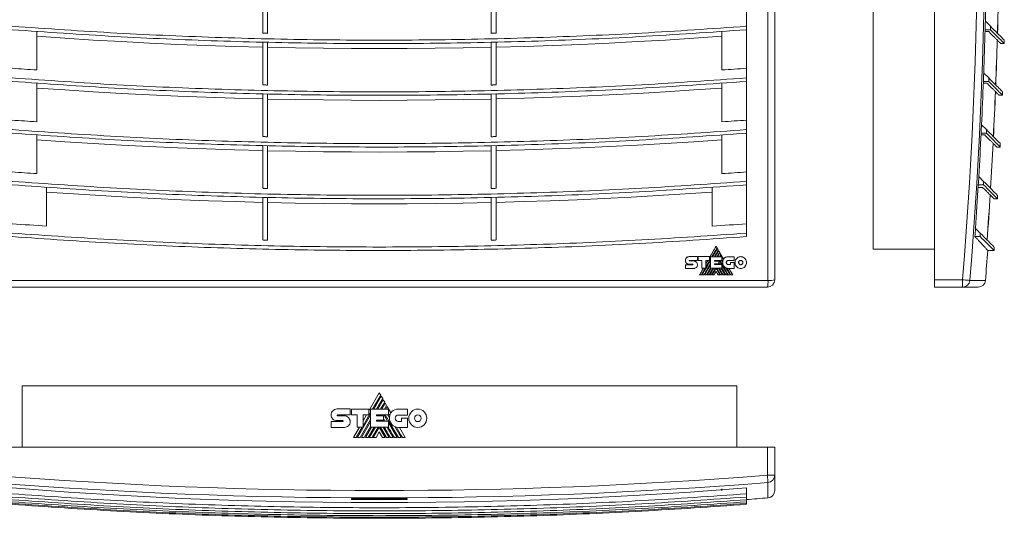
# Model space of a CAD drawing. Header units: millimetres. Extents: x -129 to 475, y -91 to 326.
# Tile 3 of 4: x 73 to 474, y -91 to 113. Entities that reach past the tile are written whole.
import ezdxf

# ---------------------------------------------------------------- set-up
doc = ezdxf.new("R2010")
doc.units = ezdxf.units.MM
doc.linetypes.add('PHANTOM', pattern=[12.7, 6.35, -1.27, 1.27, -1.27, 1.27, -1.27])
doc.layers.add('___VS___', color=7, linetype='Continuous', lineweight=15)

msp = doc.modelspace()

# ---------------------------------------------------------------- linework, layer by layer
at = {"color": 7, "linetype": 'Continuous', "lineweight": 15}
for p, q in [((377.88, 6.29), (377.88, 322.76)), ((380.65, 322.53), (380.65, 6.53)), ((445.69, 322.53), (445.69, 6.53)), ((420.69, 19.03), (420.69, 310.03)), ((369.15, 111.91), (369.15, 129.52)), ((172.15, 107.01), (172.15, 124.54)), ((174.15, 124.5), (174.15, 106.96)), ((265.15, 124.5), (265.15, 106.96)), ((267.15, 107.01), (267.15, 124.54)), ((369.15, 111.91), (369.15, 109.86)), ((369.15, 109.86), (369.15, 108.45)), ((369.15, 90.79), (369.15, 108.45)), ((468.45, 108.45), (466.31, 108.45)), ((466.4, 111.91), (468.45, 109.86)), ((468.45, 109.86), (468.45, 108.45)), ((80.15, 92.03), (80.15, 107.71)), ((359.15, 107.71), (359.15, 92.03)), ((466.28, 107.71), (467.77, 107.71)), ((172.15, 85.94), (172.15, 103.47)), ((174.15, 103.42), (174.15, 85.9)), ((265.15, 103.42), (265.15, 85.9)), ((267.15, 85.94), (267.15, 103.46)), ((472.68, 102.78), (474.11, 102.78)), ((474.11, 102.78), (474.11, 104.2)), ((369.15, 90.79), (369.15, 88.78)), ((369.15, 88.78), (369.15, 87.37)), ((465.73, 90.79), (467.74, 88.78)), ((467.74, 88.78), (467.74, 87.37)), ((80.15, 70.91), (80.15, 86.63)), ((359.15, 86.63), (359.15, 70.91)), ((369.15, 69.68), (369.15, 87.37)), ((465.57, 86.63), (467.06, 86.63)), ((467.74, 87.37), (465.6, 87.37)), ((172.15, 64.88), (172.15, 82.39)), ((174.15, 82.34), (174.15, 64.83)), ((265.15, 82.35), (265.15, 64.83)), ((267.15, 64.88), (267.15, 82.39)), ((471.97, 81.71), (473.4, 81.71)), ((473.4, 81.71), (473.4, 83.12)), ((369.15, 69.68), (369.15, 67.71)), ((464.84, 69.68), (466.81, 67.71)), ((80.15, 49.78), (80.15, 65.56)), ((359.15, 65.56), (359.15, 49.78)), ((369.15, 67.71), (369.15, 66.29)), ((369.15, 48.57), (369.15, 66.29)), ((464.64, 65.56), (466.13, 65.56)), ((466.81, 66.29), (464.67, 66.29)), ((466.81, 67.71), (466.81, 66.29)), ((172.15, 43.81), (172.15, 61.31)), ((174.15, 61.27), (174.15, 43.77)), ((265.15, 61.27), (265.15, 43.77)), ((267.15, 43.81), (267.15, 61.31)), ((471.04, 60.63), (472.47, 60.63)), ((472.47, 60.63), (472.47, 62.05)), ((369.15, 48.57), (369.15, 46.63)), ((463.72, 48.57), (465.66, 46.63)), ((84.15, 28.4), (84.15, 44.2)), ((355.15, 44.2), (355.15, 28.4)), ((369.15, 46.63), (369.15, 45.21)), ((369.15, 27.46), (369.15, 45.21)), ((463.46, 44.2), (465.26, 44.2)), ((465.66, 45.21), (463.52, 45.21)), ((465.66, 46.63), (465.66, 45.21)), ((172.15, 22.75), (172.15, 40.23)), ((174.15, 40.19), (174.15, 22.7)), ((265.15, 40.19), (265.15, 22.7)), ((267.15, 22.75), (267.15, 40.23)), ((471.32, 39.55), (471.32, 40.97)), ((469.91, 39.55), (471.32, 39.55)), ((369.15, 27.46), (369.15, 25.55)), ((369.15, 25.55), (369.15, 24.14)), ((464.29, 24.14), (462.15, 24.14)), ((462.38, 27.46), (464.29, 25.55)), ((464.29, 25.55), (464.29, 24.14)), ((357.1, 15.95), (358.16, 17.78)), ((358.32, 17.5), (357.42, 15.95)), ((359.79, 14.96), (358.84, 16.61)), ((420.69, 19.03), (445.69, 19.03)), ((467.33, 18.48), (469.95, 18.48)), ((469.95, 18.48), (469.95, 19.89)), ((344.23, 14.43), (344.23, 14.43)), ((344.23, 12.69), (344.23, 11.18)), ((347.24, 12.69), (344.23, 12.69)), ((349.15, 15.97), (345.73, 15.97)), ((345.73, 12.95), (347.24, 12.95)), ((345.93, 14.44), (349.15, 14.44)), ((347.67, 14.21), (345.93, 14.21)), ((349.15, 14.44), (349.15, 15.97)), ((354.04, 15.96), (349.49, 15.96)), ((349.49, 15.96), (349.49, 14.44)), ((349.49, 14.44), (350.97, 14.44)), ((350.97, 14.44), (350.97, 11.24)), ((352.52, 14.46), (354.04, 14.46)), ((352.52, 11.24), (352.52, 14.46)), ((354.04, 14.46), (354.04, 15.96)), ((354.5, 15.95), (354.5, 11.24)), ((359.14, 15.95), (354.5, 15.95)), ((356.04, 14.18), (356.04, 14.43)), ((356.04, 14.43), (359.14, 14.43)), ((357.89, 14.18), (356.04, 14.18)), ((356.04, 13.03), (357.89, 13.03)), ((356.04, 12.8), (356.04, 13.03)), ((359.12, 12.8), (356.04, 12.8)), ((356.08, 14.18), (356.22, 14.43)), ((356.54, 14.43), (356.4, 14.18)), ((357.89, 13.03), (357.89, 14.18)), ((358.22, 12.8), (357.89, 13.38)), ((359.12, 11.24), (359.12, 12.8)), ((359.14, 14.43), (359.14, 15.95)), ((359.49, 14.21), (359.14, 14.79)), ((359.79, 14.96), (359.49, 14.21)), ((364.12, 15.94), (361.74, 15.94)), ((361.74, 14.41), (364.12, 14.41)), ((362.56, 12.7), (361.74, 12.7)), ((362.56, 13.6), (362.56, 12.7)), ((364.07, 13.6), (362.56, 13.6)), ((364.07, 11.17), (364.07, 13.6)), ((364.12, 14.41), (364.12, 15.94)), ((344.23, 11.18), (347.67, 11.18)), ((350.02, 8.52), (350.75, 8.52)), ((350.97, 11.24), (352.52, 11.24)), ((351.07, 8.52), (351.78, 8.52)), ((352.11, 8.52), (352.81, 8.52)), ((352.81, 8.52), (354.5, 11.45)), ((354.7, 11.24), (353.13, 8.52)), ((353.13, 8.52), (353.84, 8.52)), ((354.17, 8.52), (354.88, 8.52)), ((354.5, 11.24), (359.12, 11.24)), ((355.2, 8.52), (355.9, 8.52)), ((357.6, 8.52), (358.31, 8.52)), ((359.67, 8.52), (358.08, 11.24)), ((358.64, 8.52), (359.34, 8.52)), ((360.69, 8.52), (359.11, 11.24)), ((359.67, 8.52), (360.37, 8.52)), ((360.69, 8.52), (361.4, 8.52)), ((362.78, 8.52), (361.21, 11.24)), ((361.73, 8.52), (362.43, 8.52)), ((361.75, 11.17), (364.07, 11.17)), ((363.51, 8.52), (361.98, 11.17)), ((362.78, 8.52), (363.51, 8.52)), ((61.41, 6.29), (377.88, 6.29)), ((445.69, 6.53), (457.15, 6.53)), ((445.69, 3.53), (445.69, 6.53)), ((457.15, 3.53), (457.15, 6.53)), ((377.65, 3.53), (61.65, 3.53)), ((457.15, 3.53), (445.69, 3.53)), ((463.43, 3.53), (457.15, 3.53)), ((74.15, -36.62), (74.15, -61.62)), ((74.15, -36.62), (365.15, -36.62)), ((219.61, -39.52), (215.35, -46.89)), ((220.18, -40.49), (219.61, -39.52)), ((365.15, -36.62), (365.15, -61.62)), ((216.91, -46.15), (220.18, -40.49)), ((220.43, -40.93), (217.42, -46.15)), ((218.53, -46.15), (220.99, -41.89)), ((221.24, -42.32), (219.03, -46.15)), ((220.15, -46.15), (221.8, -43.29)), ((220.99, -41.89), (220.43, -40.93)), ((222.05, -43.72), (220.64, -46.15)), ((221.8, -43.29), (221.24, -42.32)), ((222.61, -44.71), (222.05, -43.72)), ((202.34, -46.12), (207.7, -46.12)), ((207.7, -46.12), (207.7, -48.52)), ((208.23, -48.52), (208.23, -46.13)), ((208.23, -46.13), (215.35, -46.13)), ((212.98, -52.97), (216.07, -47.61)), ((215.35, -46.13), (215.35, -48.5)), ((216.07, -53.52), (216.07, -46.15)), ((216.07, -46.15), (223.34, -46.15)), ((221.78, -46.15), (222.61, -44.71)), ((222.86, -45.13), (222.26, -46.15)), ((224.35, -47.71), (222.86, -45.13)), ((223.34, -46.15), (223.34, -48.54)), ((227.39, -46.17), (231.12, -46.17)), ((231.12, -46.17), (231.12, -48.57)), ((200, -51.26), (204.71, -51.26)), ((204.71, -50.86), (202.35, -50.86)), ((202.66, -48.52), (207.7, -48.52)), ((202.67, -48.89), (205.39, -48.89)), ((210.55, -48.52), (208.23, -48.52)), ((210.55, -53.52), (210.55, -48.52)), ((210.71, -57.78), (216.07, -48.49)), ((211.82, -57.78), (216.07, -50.41)), ((212.33, -57.78), (216.07, -51.29)), ((215.35, -48.5), (212.98, -48.5)), ((212.98, -53.52), (212.98, -48.5)), ((214.42, -48.5), (212.98, -51)), ((218.48, -48.54), (223.34, -48.54)), ((218.48, -48.54), (218.48, -48.93)), ((218.48, -48.93), (221.37, -48.93)), ((218.48, -50.73), (221.37, -50.73)), ((218.48, -50.73), (218.48, -51.09)), ((218.48, -51.09), (223.3, -51.09)), ((218.92, -51.09), (219.13, -50.73)), ((219.04, -48.93), (219.27, -48.54)), ((219.41, -51.09), (219.62, -50.73)), ((220.17, -48.93), (220.4, -48.54)), ((220.66, -48.93), (220.89, -48.54)), ((221.17, -50.73), (221.38, -51.09)), ((221.37, -48.93), (221.37, -50.73)), ((221.77, -48.96), (222.02, -48.54)), ((221.77, -48.96), (223.01, -51.09)), ((223.14, -48.54), (223.77, -49.63)), ((223.3, -53.52), (223.3, -51.09)), ((223.3, -51.59), (226.87, -57.78)), ((231.12, -48.57), (227.39, -48.57)), ((227.39, -51.25), (228.68, -51.25)), ((228.68, -51.25), (228.68, -49.83)), ((228.68, -49.83), (231.04, -49.83)), ((231.04, -49.83), (231.04, -53.63)), ((205.39, -53.62), (200, -53.62)), ((211.52, -53.52), (209.06, -57.78)), ((210.2, -57.78), (212.66, -53.52)), ((210.55, -53.52), (212.98, -53.52)), ((213.43, -57.78), (216.07, -53.21)), ((213.93, -57.78), (216.39, -53.52)), ((215.04, -57.78), (217.51, -53.52)), ((215.55, -57.78), (218.01, -53.52)), ((216.07, -53.52), (223.3, -53.52)), ((216.66, -57.78), (219.13, -53.52)), ((217.17, -57.78), (219.6, -53.55)), ((219.6, -55.48), (218.27, -57.78)), ((222.04, -57.78), (219.6, -53.55)), ((219.6, -55.48), (220.93, -57.78)), ((222.54, -57.78), (220.07, -53.52)), ((221.18, -53.52), (223.65, -57.78)), ((222.79, -53.52), (225.25, -57.78)), ((225.89, -53.3), (228.48, -57.78)), ((231.04, -53.63), (227.41, -53.63)), ((230.17, -57.78), (227.77, -53.63)), ((377.65, -61.62), (61.65, -61.62)), ((377.65, -73.08), (377.65, -61.62)), ((377.65, -61.62), (380.65, -61.62)), ((380.65, -61.62), (380.65, -73.08)), ((377.65, -73.08), (380.65, -73.08)), ((380.65, -73.08), (380.65, -79.36)), ((359.15, -78.61), (359.15, -79.41)), ((369.15, -78.29), (369.15, -80.69)), ((208.34, -82.97), (208.34, -82.61)), ((230.15, -82.75), (230.15, -83.04)), ((230.95, -82.61), (230.95, -82.97)), ((369.15, -80.69), (369.15, -82)), ((369.15, -82), (369.15, -83.07)), ((369.15, -83.07), (369.15, -83.93)), ((369.15, -83.93), (369.15, -84.56)), ((369.15, -84.56), (369.15, -84.97))]:
    msp.add_line(p, q, dxfattribs=at)
at = {"color": 8, "linetype": 'Continuous', "lineweight": 15}
for p, q in [((460.13, 6.29), (466.42, 6.29)), ((377.88, -82.35), (377.88, -76.06)), ((209.15, -82.56), (209.15, -82.75)), ((230.15, -82.75), (230.15, -82.56))]:
    msp.add_line(p, q, dxfattribs=at)
at = {"color": 7, "linetype": 'Continuous', "lineweight": 15, "flags": 128}
for points in [[(80.15, 105.76), (91.62, 104.96), (103.1, 104.24), (114.59, 103.58), (126.09, 102.99), (137.6, 102.47), (149.11, 102.02), (160.63, 101.64), (172.15, 101.32)], [(172.15, 107.01), (172.4, 107), (172.65, 107), (172.9, 106.99), (173.15, 106.99), (173.4, 106.98), (173.65, 106.98), (173.9, 106.97), (174.15, 106.96)], [(265.15, 106.96), (265.4, 106.97), (265.65, 106.98), (265.9, 106.98), (266.15, 106.99), (266.4, 106.99), (266.65, 107), (266.9, 107), (267.15, 107.01)], [(267.15, 101.32), (278.67, 101.64), (290.18, 102.02), (301.69, 102.47), (313.2, 102.99), (324.7, 103.58), (336.19, 104.24), (347.67, 104.96), (359.15, 105.76)], [(174.15, 101.27), (185.52, 101.04), (196.89, 100.87), (208.27, 100.77), (219.65, 100.74), (231.02, 100.77), (242.4, 100.87), (253.77, 101.04), (265.15, 101.27)], [(80.15, 92.03), (78.9, 92.12), (77.65, 92.2), (76.4, 92.29), (75.14, 92.37), (73.9, 92.46), (72.65, 92.55), (71.4, 92.64), (70.15, 92.73)], [(369.15, 92.73), (367.9, 92.64), (366.65, 92.55), (365.4, 92.46), (364.15, 92.37), (362.9, 92.29), (361.65, 92.2), (360.4, 92.12), (359.15, 92.03)], [(80.15, 84.68), (91.62, 83.89), (103.1, 83.16), (114.59, 82.5), (126.09, 81.92), (137.6, 81.39), (149.11, 80.94), (160.63, 80.56), (172.15, 80.24)], [(172.15, 85.94), (172.4, 85.94), (172.65, 85.93), (172.9, 85.93), (173.15, 85.92), (173.4, 85.92), (173.65, 85.91), (173.9, 85.91), (174.15, 85.9)], [(265.15, 85.9), (265.4, 85.91), (265.65, 85.91), (265.9, 85.92), (266.15, 85.92), (266.4, 85.93), (266.65, 85.93), (266.9, 85.94), (267.15, 85.94)], [(267.15, 80.24), (278.67, 80.56), (290.18, 80.94), (301.69, 81.39), (313.2, 81.92), (324.7, 82.5), (336.19, 83.16), (347.67, 83.89), (359.15, 84.68)], [(174.15, 80.19), (185.52, 79.96), (196.89, 79.8), (208.27, 79.7), (219.65, 79.66), (231.02, 79.7), (242.4, 79.8), (253.77, 79.96), (265.15, 80.19)], [(80.15, 70.91), (78.9, 70.99), (77.65, 71.08), (76.4, 71.16), (75.14, 71.25), (73.9, 71.33), (72.65, 71.42), (71.4, 71.51), (70.15, 71.6)], [(369.15, 71.6), (367.9, 71.51), (366.65, 71.42), (365.4, 71.33), (364.15, 71.25), (362.9, 71.16), (361.65, 71.08), (360.4, 70.99), (359.15, 70.91)], [(172.15, 64.88), (172.4, 64.87), (172.65, 64.87), (172.9, 64.86), (173.15, 64.86), (173.4, 64.85), (173.65, 64.85), (173.9, 64.84), (174.15, 64.83)], [(265.15, 64.83), (265.4, 64.84), (265.65, 64.85), (265.9, 64.85), (266.15, 64.86), (266.4, 64.86), (266.65, 64.87), (266.9, 64.87), (267.15, 64.88)], [(80.15, 63.6), (91.62, 62.81), (103.1, 62.08), (114.59, 61.43), (126.09, 60.84), (137.6, 60.32), (149.11, 59.87), (160.63, 59.48), (172.15, 59.17)], [(267.15, 59.17), (278.67, 59.48), (290.18, 59.87), (301.69, 60.32), (313.2, 60.84), (324.7, 61.43), (336.19, 62.08), (347.67, 62.81), (359.15, 63.6)], [(174.15, 59.12), (185.52, 58.89), (196.89, 58.72), (208.27, 58.62), (219.65, 58.59), (231.02, 58.62), (242.4, 58.72), (253.77, 58.89), (265.15, 59.12)], [(80.15, 49.78), (78.9, 49.87), (77.65, 49.95), (76.4, 50.04), (75.14, 50.12), (73.9, 50.21), (72.65, 50.29), (71.4, 50.38), (70.15, 50.47)], [(369.15, 50.47), (367.9, 50.38), (366.65, 50.29), (365.4, 50.21), (364.15, 50.12), (362.9, 50.04), (361.65, 49.95), (360.4, 49.87), (359.15, 49.78)], [(84.15, 42.24), (95.12, 41.5), (106.11, 40.83), (117.1, 40.22), (128.1, 39.67), (139.1, 39.18), (150.11, 38.75), (161.13, 38.39), (172.15, 38.09)], [(172.15, 43.81), (172.4, 43.81), (172.65, 43.8), (172.9, 43.8), (173.15, 43.79), (173.4, 43.79), (173.65, 43.78), (173.9, 43.77), (174.15, 43.77)], [(265.15, 43.77), (265.4, 43.77), (265.65, 43.78), (265.9, 43.79), (266.15, 43.79), (266.4, 43.8), (266.65, 43.8), (266.9, 43.81), (267.15, 43.81)], [(267.15, 38.09), (278.16, 38.39), (289.18, 38.75), (300.19, 39.18), (311.19, 39.67), (322.19, 40.22), (333.18, 40.83), (344.17, 41.5), (355.15, 42.24)], [(174.15, 38.04), (185.52, 37.81), (196.89, 37.64), (208.27, 37.54), (219.65, 37.51), (231.02, 37.54), (242.4, 37.64), (253.77, 37.81), (265.15, 38.04)], [(84.15, 28.4), (82.4, 28.51), (80.64, 28.63), (78.89, 28.74), (77.14, 28.86), (75.39, 28.98), (73.64, 29.1), (71.9, 29.22), (70.15, 29.34)], [(369.15, 29.34), (367.4, 29.22), (365.65, 29.1), (363.9, 28.98), (362.15, 28.86), (360.4, 28.74), (358.65, 28.63), (356.9, 28.51), (355.15, 28.4)], [(172.15, 22.75), (172.4, 22.74), (172.65, 22.74), (172.9, 22.73), (173.15, 22.72), (173.4, 22.72), (173.65, 22.71), (173.9, 22.71), (174.15, 22.7)], [(265.15, 22.7), (265.4, 22.71), (265.65, 22.71), (265.9, 22.72), (266.15, 22.72), (266.4, 22.73), (266.65, 22.74), (266.9, 22.74), (267.15, 22.75)], [(356.76, 20.19), (356.42, 19.6), (356.08, 19.01), (355.74, 18.43), (355.4, 17.84), (355.06, 17.25), (354.72, 16.66), (354.38, 16.07), (354.04, 15.48)], [(357.12, 19.57), (357.08, 19.65), (357.03, 19.72), (356.99, 19.8), (356.94, 19.88), (356.9, 19.96), (356.85, 20.04), (356.81, 20.11), (356.76, 20.19)], [(355.04, 15.95), (355.3, 16.4), (355.56, 16.86), (355.82, 17.31), (356.08, 17.76), (356.34, 18.21), (356.6, 18.66), (356.86, 19.12), (357.12, 19.57)], [(357.29, 19.29), (357.05, 18.87), (356.8, 18.45), (356.56, 18.04), (356.32, 17.62), (356.08, 17.2), (355.84, 16.79), (355.6, 16.37), (355.36, 15.95)], [(356.07, 15.95), (356.27, 16.29), (356.46, 16.63), (356.66, 16.97), (356.86, 17.31), (357.05, 17.65), (357.25, 17.99), (357.44, 18.33), (357.64, 18.67)], [(357.8, 18.4), (357.62, 18.09), (357.45, 17.79), (357.27, 17.48), (357.1, 17.17), (356.92, 16.87), (356.74, 16.56), (356.57, 16.26), (356.39, 15.95)], [(357.64, 18.67), (357.6, 18.75), (357.55, 18.83), (357.51, 18.9), (357.46, 18.98), (357.42, 19.06), (357.37, 19.13), (357.33, 19.21), (357.29, 19.29)], [(358.16, 17.78), (358.11, 17.85), (358.07, 17.93), (358.02, 18.01), (357.98, 18.09), (357.93, 18.16), (357.89, 18.24), (357.85, 18.32), (357.8, 18.4)], [(358.15, 15.95), (358.21, 16.07), (358.28, 16.18), (358.35, 16.3), (358.41, 16.41), (358.48, 16.53), (358.55, 16.64), (358.61, 16.76), (358.68, 16.87)], [(358.68, 16.87), (358.64, 16.95), (358.59, 17.03), (358.54, 17.11), (358.5, 17.19), (358.45, 17.27), (358.41, 17.35), (358.36, 17.42), (358.32, 17.5)], [(358.84, 16.61), (358.79, 16.52), (358.74, 16.44), (358.69, 16.36), (358.65, 16.28), (358.6, 16.2), (358.55, 16.12), (358.51, 16.03), (358.46, 15.95)], [(354.5, 14.46), (354.07, 13.72), (353.64, 12.98), (353.21, 12.23), (352.79, 11.49), (352.36, 10.75), (351.93, 10.01), (351.5, 9.27), (351.07, 8.52)], [(351.78, 8.52), (352.12, 9.11), (352.46, 9.7), (352.8, 10.29), (353.14, 10.88), (353.48, 11.47), (353.82, 12.05), (354.16, 12.64), (354.5, 13.23)], [(354.5, 12.67), (354.2, 12.15), (353.9, 11.63), (353.6, 11.12), (353.3, 10.6), (353, 10.08), (352.71, 9.56), (352.41, 9.04), (352.11, 8.52)], [(352.52, 11.6), (352.77, 12.03), (353.02, 12.45), (353.26, 12.88), (353.51, 13.31), (353.76, 13.74), (354.01, 14.17), (354.25, 14.59), (354.5, 15.02)], [(353.45, 14.46), (353.33, 14.26), (353.22, 14.06), (353.1, 13.86), (352.99, 13.66), (352.87, 13.46), (352.75, 13.26), (352.64, 13.06), (352.52, 12.86)], [(356.32, 12.8), (356.34, 12.83), (356.35, 12.86), (356.37, 12.89), (356.39, 12.91), (356.4, 12.94), (356.42, 12.97), (356.44, 13), (356.45, 13.03)], [(356.77, 13.03), (356.75, 13), (356.74, 12.97), (356.72, 12.94), (356.7, 12.91), (356.69, 12.89), (356.67, 12.86), (356.65, 12.83), (356.64, 12.8)], [(357.12, 14.18), (357.14, 14.21), (357.16, 14.24), (357.17, 14.27), (357.19, 14.31), (357.21, 14.34), (357.23, 14.37), (357.25, 14.4), (357.26, 14.43)], [(357.58, 14.43), (357.56, 14.4), (357.54, 14.37), (357.53, 14.34), (357.51, 14.31), (357.49, 14.27), (357.47, 14.24), (357.45, 14.21), (357.44, 14.18)], [(357.89, 12.8), (357.88, 12.83), (357.86, 12.86), (357.84, 12.89), (357.83, 12.91), (357.81, 12.94), (357.79, 12.97), (357.78, 13), (357.76, 13.03)], [(358.15, 14.16), (358.16, 14.19), (358.18, 14.23), (358.2, 14.26), (358.22, 14.29), (358.24, 14.33), (358.26, 14.36), (358.28, 14.4), (358.3, 14.43)], [(358.93, 12.8), (358.83, 12.97), (358.74, 13.14), (358.64, 13.31), (358.54, 13.48), (358.44, 13.65), (358.34, 13.82), (358.24, 13.99), (358.15, 14.16)], [(359.42, 13.73), (359.37, 13.82), (359.32, 13.91), (359.27, 13.99), (359.22, 14.08), (359.17, 14.17), (359.12, 14.25), (359.07, 14.34), (359.02, 14.43)], [(361.4, 8.52), (361.12, 9.02), (360.83, 9.51), (360.55, 10.01), (360.26, 10.5), (359.97, 11), (359.69, 11.49), (359.4, 11.98), (359.12, 12.48)], [(351.59, 11.24), (351.4, 10.9), (351.2, 10.56), (351, 10.22), (350.81, 9.88), (350.61, 9.54), (350.41, 9.2), (350.22, 8.86), (350.02, 8.52)], [(350.75, 8.52), (350.94, 8.86), (351.14, 9.2), (351.34, 9.54), (351.53, 9.88), (351.73, 10.22), (351.93, 10.56), (352.12, 10.9), (352.32, 11.24)], [(353.84, 8.52), (354.04, 8.86), (354.24, 9.2), (354.43, 9.54), (354.63, 9.88), (354.83, 10.22), (355.02, 10.56), (355.22, 10.9), (355.42, 11.24)], [(355.74, 11.24), (355.54, 10.9), (355.35, 10.56), (355.15, 10.22), (354.95, 9.88), (354.76, 9.54), (354.56, 9.2), (354.36, 8.86), (354.17, 8.52)], [(354.88, 8.52), (355.07, 8.86), (355.27, 9.2), (355.47, 9.54), (355.67, 9.88), (355.86, 10.22), (356.06, 10.56), (356.26, 10.9), (356.46, 11.24)], [(356.76, 11.22), (356.56, 10.89), (356.37, 10.55), (356.17, 10.21), (355.98, 9.87), (355.78, 9.54), (355.59, 9.2), (355.39, 8.86), (355.2, 8.52)], [(355.9, 8.52), (356.01, 8.71), (356.12, 8.89), (356.22, 9.07), (356.33, 9.26), (356.44, 9.44), (356.54, 9.62), (356.65, 9.81), (356.76, 9.99)], [(358.31, 8.52), (358.12, 8.86), (357.92, 9.2), (357.73, 9.54), (357.54, 9.87), (357.34, 10.21), (357.15, 10.55), (356.95, 10.89), (356.76, 11.22)], [(356.76, 9.99), (356.86, 9.81), (356.97, 9.62), (357.07, 9.44), (357.18, 9.26), (357.29, 9.07), (357.39, 8.89), (357.5, 8.71), (357.6, 8.52)], [(357.06, 11.24), (357.26, 10.9), (357.45, 10.56), (357.65, 10.22), (357.85, 9.88), (358.05, 9.54), (358.24, 9.2), (358.44, 8.86), (358.64, 8.52)], [(359.34, 8.52), (359.14, 8.86), (358.95, 9.2), (358.75, 9.54), (358.55, 9.88), (358.36, 10.22), (358.16, 10.56), (357.96, 10.9), (357.76, 11.24)], [(360.37, 8.52), (360.17, 8.86), (359.97, 9.2), (359.78, 9.54), (359.58, 9.88), (359.38, 10.22), (359.19, 10.56), (358.99, 10.9), (358.79, 11.24)], [(362.43, 8.52), (362.23, 8.88), (362.02, 9.24), (361.81, 9.6), (361.61, 9.95), (361.4, 10.31), (361.19, 10.67), (360.99, 11.03), (360.78, 11.39)], [(460.13, 6.29), (460.03, 6.3), (459.84, 6.31), (459.55, 6.33), (459.18, 6.36), (458.74, 6.4), (458.24, 6.44), (457.7, 6.48), (457.15, 6.53)], [(229.03, -57.78), (228.28, -56.48), (227.58, -55.27), (227.06, -54.38), (226.57, -53.53)], [(377.65, -73.08), (377.69, -73.64), (377.73, -74.17), (377.77, -74.67), (377.81, -75.11), (377.84, -75.48), (377.86, -75.77), (377.88, -75.97), (377.88, -76.06)], [(369.15, -78.29), (346.22, -79.99), (323.26, -81.42), (300.27, -82.55), (277.25, -83.41), (254.22, -83.98), (231.17, -84.26), (208.12, -84.26), (185.08, -83.98), (162.04, -83.41), (139.02, -82.55), (116.03, -81.42), (93.07, -79.99), (70.15, -78.29)], [(209.15, -82.75), (209.15, -82.81), (209.15, -82.86), (209.14, -82.91), (209.14, -82.95), (209.14, -82.98), (209.14, -83.01), (209.14, -83.03), (209.14, -83.04)], [(230.15, -83.04), (227.52, -83.05), (224.9, -83.06), (222.27, -83.06), (219.65, -83.07), (217.02, -83.06), (214.39, -83.06), (211.77, -83.05), (209.14, -83.04)], [(209.15, -82.75), (211.77, -82.77), (214.4, -82.78), (217.02, -82.78), (219.65, -82.78), (222.27, -82.78), (224.9, -82.78), (227.52, -82.77), (230.15, -82.75)]]:
    msp.add_lwpolyline(points, dxfattribs=at)
at = {"color": 7, "linetype": 'Continuous', "lineweight": 15}
for centre, radius, start, end in [((-1527.31, 164.53), 1990.74, 355.44779, 4.55221), ((-1527.31, 164.53), 1993.73, 355.44779, 4.55221), ((-1527.31, 164.53), 1994.4, 358.48821, 358.99438), ((-1527.31, 164.53), 1999.44, 358.3516, 358.87581), ((-1527.31, 164.53), 1999.48, 358.35034, 358.87453), ((-1527.31, 164.53), 1994.4, 357.88137, 358.38872), ((-1527.31, 164.53), 1994.4, 358.38872, 358.48821), ((-1527.31, 164.53), 1999.44, 357.74762, 358.27283), ((-1527.31, 164.53), 1999.48, 357.74639, 358.27158), ((-1527.31, 164.53), 1994.4, 357.78288, 357.88137), ((-1527.31, 164.53), 1994.4, 357.27431, 357.78288), ((-1527.31, 164.53), 1999.44, 357.14337, 357.66963), ((-1527.31, 164.53), 1999.48, 357.14217, 357.6684), ((-1527.31, 164.53), 1994.4, 357.17678, 357.27431), ((-1527.31, 164.53), 1994.4, 356.66696, 357.17678), ((-1527.31, 164.53), 1999.44, 356.53878, 357.06612), ((-1527.31, 164.53), 1999.48, 356.5376, 357.06492), ((-1527.31, 164.53), 1994.4, 356.57037, 356.66696), ((-1527.31, 164.53), 1994.4, 356.05926, 356.57037), ((-1527.31, 164.53), 1999.44, 355.93379, 356.46226), ((-1527.31, 164.53), 1999.48, 355.93263, 356.46108), ((-1527.31, 164.53), 1994.4, 355.96358, 356.05926), ((-1527.31, 164.53), 2000, 355.46209, 355.81246), ((377.65, 6.53), 3, 270, 0), ((369.25, 5.64), 8.66, 345.8766, 4.3026), ((378.53, 14.92), 8.66, 265.6974, 284.1234), ((457.14, 6.52), 2.99, 270.0809, 355.5617), ((463.43, 6.53), 3, 270, 355.4621), ((227.83, -49.8), 4.06, 149.0381, 166.8386), ((227.41, -49.97), 3.66, 174.6401, 270), ((219.65, 1911.38), 1993.73, 265.44779, 274.55221), ((219.65, 1911.38), 1990.74, 265.44779, 274.55221), ((377.65, -73.08), 2.99, 274.4383, 359.9191), ((377.65, -79.36), 3, 274.5379, 0), ((208.35, -82.67), 0.3, 269.5963, 359.9198), ((219.65, 1911.38), 1993.96, 269.69824, 270.30176), ((219.65, 1911.38), 1993.96, 269.69824, 270), ((219.65, 1911.38), 1993.96, 270, 270.30176), ((230.95, -82.67), 0.3, 180.083, 270.4036), ((219.65, 1911.38), 2000, 274.28686, 274.53791)]:
    msp.add_arc(centre, radius, start, end, dxfattribs=at)
at = {"color": 8, "linetype": 'Continuous', "lineweight": 15}
for centre, start, end in [((208.35, -82.31), 269.6716, 297.3812), ((230.95, -82.31), 243.6223, 270.3316)]:
    msp.add_arc(centre, 0.301, start, end, dxfattribs=at)
at = {"color": 7, "linetype": 'Continuous', "lineweight": 15}
for points, knots in [([(369.15, 109.86), (354.94, 108.87), (326.55, 106.89), (283.83, 105.1), (241.05, 104.16), (198.24, 104.16), (155.46, 105.1), (112.74, 106.89), (84.35, 108.87), (70.15, 109.86)], [0, 0, 0, 0, 0.1429, 0.285699, 0.428531, 0.57147, 0.714302, 0.857101, 1, 1, 1, 1]), ([(70.15, 108.45), (84.04, 107.48), (111.85, 105.54), (153.72, 103.75), (195.66, 102.78), (238.3, 102.72), (281.58, 103.6), (325.45, 105.41), (354.59, 107.43), (369.15, 108.45)], [0, 0, 0, 0, 0.139835, 0.279831, 0.419926, 0.560057, 0.706831, 0.853502, 1, 1, 1, 1]), ([(473.99, 104.31), (474.01, 104.29), (474.08, 104.22), (473.18, 105.13), (471.42, 106.89), (469.44, 108.87), (468.45, 109.86)], [0, 0, 0, 0, 0.14294, 0.428604, 0.714201, 1, 1, 1, 1]), ([(468.45, 108.45), (469.42, 107.47), (471.36, 105.53), (473.12, 103.77), (474.05, 102.84), (474.01, 102.88), (474, 102.89)], [0, 0, 0, 0, 0.27967, 0.559662, 0.839852, 1, 1, 1, 1]), ([(467.77, 107.71), (467.97, 107.5), (468.6, 106.88), (469.51, 105.97), (470.45, 105.02), (471.23, 104.25), (471.85, 103.63), (472.3, 103.18), (472.58, 102.9), (472.71, 102.77), (472.68, 102.8), (472.68, 102.8)], [0, 0, 0, 0, 0.06441, 0.193232, 0.322053, 0.450875, 0.579697, 0.708518, 0.83734, 0.966162, 1, 1, 1, 1]), ([(369.15, 88.78), (354.94, 87.79), (326.55, 85.82), (283.83, 84.02), (241.05, 83.08), (198.24, 83.08), (155.46, 84.02), (112.74, 85.82), (84.35, 87.79), (70.15, 88.78)], [0, 0, 0, 0, 0.1429, 0.285699, 0.428531, 0.57147, 0.714302, 0.857101, 1, 1, 1, 1]), ([(473.29, 83.24), (473.31, 83.22), (473.38, 83.15), (472.48, 84.05), (470.72, 85.81), (468.73, 87.79), (467.74, 88.78)], [0, 0, 0, 0, 0.14294, 0.428604, 0.714201, 1, 1, 1, 1]), ([(70.15, 87.37), (84.04, 86.4), (111.85, 84.46), (153.72, 82.67), (195.66, 81.7), (238.3, 81.64), (281.58, 82.53), (325.45, 84.33), (354.59, 86.36), (369.15, 87.37)], [0, 0, 0, 0, 0.139835, 0.279831, 0.419926, 0.560057, 0.706831, 0.853502, 1, 1, 1, 1]), ([(467.06, 86.63), (467.27, 86.43), (467.89, 85.81), (468.81, 84.89), (469.75, 83.95), (470.53, 83.17), (471.14, 82.55), (471.6, 82.1), (471.88, 81.82), (472, 81.7), (471.98, 81.72), (471.97, 81.72)], [0, 0, 0, 0, 0.06441, 0.193232, 0.322053, 0.450875, 0.579697, 0.708518, 0.83734, 0.966162, 1, 1, 1, 1]), ([(467.74, 87.37), (468.71, 86.4), (470.66, 84.45), (472.42, 82.7), (473.35, 81.76), (473.31, 81.8), (473.29, 81.82)], [0, 0, 0, 0, 0.27967, 0.559662, 0.839852, 1, 1, 1, 1]), ([(369.15, 67.71), (354.94, 66.72), (326.55, 64.74), (283.83, 62.94), (241.05, 62), (198.24, 62), (155.46, 62.94), (112.74, 64.74), (84.35, 66.72), (70.15, 67.71)], [0, 0, 0, 0, 0.1429004, 0.2856994, 0.4285306, 0.57147, 0.7143018, 0.8571006, 1, 1, 1, 1]), ([(70.15, 66.29), (84.04, 65.32), (111.85, 63.38), (153.72, 61.59), (195.66, 60.63), (238.3, 60.56), (281.58, 61.45), (325.45, 63.26), (354.59, 65.28), (369.15, 66.29)], [0, 0, 0, 0, 0.139835, 0.279831, 0.419926, 0.560057, 0.706831, 0.853502, 1, 1, 1, 1]), ([(466.13, 65.56), (466.34, 65.35), (466.96, 64.73), (467.88, 63.81), (468.82, 62.87), (469.6, 62.09), (470.22, 61.48), (470.67, 61.02), (470.95, 60.74), (471.07, 60.62), (471.05, 60.64), (471.04, 60.65)], [0, 0, 0, 0, 0.06441, 0.193232, 0.322053, 0.450875, 0.579697, 0.708518, 0.83734, 0.966162, 1, 1, 1, 1]), ([(472.36, 62.16), (472.38, 62.14), (472.45, 62.07), (471.55, 62.97), (469.79, 64.73), (467.81, 66.71), (466.81, 67.71)], [0, 0, 0, 0, 0.14294, 0.428604, 0.714201, 1, 1, 1, 1]), ([(466.81, 66.29), (467.79, 65.32), (469.73, 63.38), (471.49, 61.62), (472.42, 60.68), (472.38, 60.73), (472.37, 60.74)], [0, 0, 0, 0, 0.27967, 0.559662, 0.839852, 1, 1, 1, 1]), ([(369.15, 46.63), (354.94, 45.64), (326.55, 43.66), (283.83, 41.86), (241.05, 40.93), (198.24, 40.93), (155.46, 41.86), (112.74, 43.66), (84.35, 45.64), (70.15, 46.63)], [0, 0, 0, 0, 0.1429, 0.285699, 0.428531, 0.57147, 0.714302, 0.857101, 1, 1, 1, 1]), ([(70.15, 45.21), (84.04, 44.25), (111.85, 42.31), (153.72, 40.52), (195.66, 39.55), (238.3, 39.48), (281.58, 40.37), (325.45, 42.18), (354.59, 44.2), (369.15, 45.21)], [0, 0, 0, 0, 0.139835, 0.279831, 0.419926, 0.560057, 0.706831, 0.853502, 1, 1, 1, 1]), ([(465.26, 44.2), (465.46, 44), (466.07, 43.4), (466.95, 42.51), (467.86, 41.6), (468.6, 40.86), (469.18, 40.28), (469.6, 39.86), (469.84, 39.63), (469.93, 39.53), (469.91, 39.56), (469.91, 39.56)], [0, 0, 0, 0, 0.066317, 0.198955, 0.331592, 0.464229, 0.596866, 0.729503, 0.86214, 0.994777, 1, 1, 1, 1]), ([(471.21, 41.08), (471.23, 41.06), (471.3, 40.99), (470.4, 41.9), (468.64, 43.65), (466.65, 45.64), (465.66, 46.63)], [0, 0, 0, 0, 0.14294, 0.428604, 0.714201, 1, 1, 1, 1]), ([(465.66, 45.21), (466.63, 44.24), (468.58, 42.3), (470.34, 40.54), (471.27, 39.61), (471.23, 39.65), (471.21, 39.66)], [0, 0, 0, 0, 0.27967, 0.559662, 0.839852, 1, 1, 1, 1]), ([(369.15, 25.55), (354.94, 24.56), (326.55, 22.59), (283.83, 20.79), (241.05, 19.85), (198.24, 19.85), (155.46, 20.79), (112.74, 22.59), (84.35, 24.56), (70.15, 25.55)], [0, 0, 0, 0, 0.1429, 0.285699, 0.428531, 0.57147, 0.714302, 0.857101, 1, 1, 1, 1]), ([(70.15, 24.14), (84.04, 23.17), (111.85, 21.23), (153.72, 19.44), (195.66, 18.47), (238.3, 18.41), (281.58, 19.3), (325.45, 21.1), (354.59, 23.13), (369.15, 24.14)], [0, 0, 0, 0, 0.139835, 0.279831, 0.419926, 0.560057, 0.706831, 0.853502, 1, 1, 1, 1]), ([(462.15, 24.14), (462.29, 23.98), (462.73, 23.5), (463.41, 22.76), (464.15, 21.96), (464.82, 21.24), (465.4, 20.6), (465.91, 20.04), (466.35, 19.57), (466.64, 19.25), (466.84, 19.03), (467.02, 18.84), (467.19, 18.66), (467.31, 18.52), (467.36, 18.47), (467.35, 18.48), (467.34, 18.48)], [0, 0, 0, 0, 0.042924, 0.128773, 0.214621, 0.30047, 0.386319, 0.472167, 0.558016, 0.643865, 0.686789, 0.729713, 0.815561, 0.90141, 0.987259, 1, 1, 1, 1]), ([(469.83, 20.01), (469.85, 19.98), (469.92, 19.92), (469.02, 20.82), (467.26, 22.58), (465.28, 24.56), (464.29, 25.55)], [0, 0, 0, 0, 0.14294, 0.428604, 0.714201, 1, 1, 1, 1]), ([(464.29, 24.14), (465.26, 23.17), (467.2, 21.22), (468.96, 19.46), (469.89, 18.53), (469.85, 18.57), (469.84, 18.59)], [0, 0, 0, 0, 0.27967, 0.559662, 0.839852, 1, 1, 1, 1]), ([(344.67, 15.52), (344.57, 15.4), (344.36, 15.14), (344.24, 14.75), (344.23, 14.51), (344.23, 14.43)], [0, 0, 0, 0, 0.385498, 0.817594, 1, 1, 1, 1]), ([(344.23, 14.43), (344.24, 14.23), (344.26, 13.94), (344.43, 13.59), (344.56, 13.44), (344.62, 13.37)], [0, 0, 0, 0, 0.506741, 0.747308, 1, 1, 1, 1]), ([(344.62, 13.37), (344.75, 13.27), (345.03, 13.05), (345.44, 12.96), (345.68, 12.95), (345.73, 12.95)], [0, 0, 0, 0, 0.3949, 0.868452, 1, 1, 1, 1]), ([(345.73, 15.97), (345.58, 15.96), (345.27, 15.93), (344.91, 15.74), (344.73, 15.58), (344.67, 15.52)], [0, 0, 0, 0, 0.370566, 0.785442, 1, 1, 1, 1]), ([(345.83, 14.31), (345.83, 14.33), (345.84, 14.35), (345.85, 14.39), (345.86, 14.4), (345.87, 14.41)], [0, 0, 0, 0, 0.456161, 0.723255, 1, 1, 1, 1]), ([(345.86, 14.24), (345.86, 14.24), (345.84, 14.26), (345.83, 14.29), (345.83, 14.31), (345.83, 14.31)], [0, 0, 0, 0, 0.3902533, 0.832902, 1, 1, 1, 1]), ([(345.93, 14.21), (345.92, 14.21), (345.9, 14.21), (345.88, 14.22), (345.87, 14.23), (345.86, 14.24)], [0, 0, 0, 0, 0.36734, 0.767336, 1, 1, 1, 1]), ([(345.87, 14.41), (345.88, 14.42), (345.89, 14.43), (345.91, 14.44), (345.92, 14.44), (345.93, 14.44)], [0, 0, 0, 0, 0.516287, 0.750229, 1, 1, 1, 1]), ([(347.24, 12.95), (347.25, 12.94), (347.27, 12.94), (347.29, 12.93), (347.3, 12.91), (347.3, 12.91)], [0, 0, 0, 0, 0.345594, 0.740614, 1, 1, 1, 1]), ([(347.31, 12.72), (347.3, 12.72), (347.29, 12.7), (347.26, 12.69), (347.24, 12.69), (347.24, 12.69)], [0, 0, 0, 0, 0.356335, 0.785694, 1, 1, 1, 1]), ([(347.3, 12.91), (347.31, 12.9), (347.33, 12.87), (347.34, 12.83), (347.34, 12.81), (347.34, 12.81)], [0, 0, 0, 0, 0.445132, 0.931944, 1, 1, 1, 1]), ([(347.34, 12.81), (347.34, 12.8), (347.34, 12.77), (347.32, 12.74), (347.31, 12.73), (347.31, 12.72)], [0, 0, 0, 0, 0.4008197, 0.8701669, 1, 1, 1, 1]), ([(348.73, 13.74), (348.62, 13.84), (348.39, 14.05), (348, 14.19), (347.75, 14.2), (347.67, 14.21)], [0, 0, 0, 0, 0.363559, 0.801539, 1, 1, 1, 1]), ([(349.17, 12.64), (349.16, 12.8), (349.13, 13.14), (348.94, 13.51), (348.77, 13.69), (348.73, 13.74)], [0, 0, 0, 0, 0.391791, 0.836328, 1, 1, 1, 1]), ([(348.74, 11.6), (348.83, 11.71), (349.03, 11.93), (349.15, 12.31), (349.17, 12.55), (349.17, 12.64)], [0, 0, 0, 0, 0.363434, 0.774234, 1, 1, 1, 1]), ([(361.73, 8.52), (361.16, 9.51), (360.02, 11.47), (358.88, 13.44), (358.31, 14.43)], [0, 0, 0, 0, 0.5000024, 1, 1, 1, 1]), ([(359.49, 14.21), (359.48, 14.17), (359.46, 14.09), (359.44, 13.93), (359.43, 13.81), (359.42, 13.73)], [0, 0, 0, 0, 0.255278, 0.51053, 1, 1, 1, 1]), ([(359.42, 13.73), (359.42, 13.47), (359.43, 12.94), (359.76, 12.2), (360.31, 11.62), (361, 11.24), (361.51, 11.2), (361.75, 11.17)], [0, 0, 0, 0, 0.2028964, 0.405814, 0.6094013, 0.8133728, 1, 1, 1, 1]), ([(360.06, 15.3), (360.03, 15.27), (359.98, 15.22), (359.89, 15.1), (359.83, 15.02), (359.79, 14.96)], [0, 0, 0, 0, 0.250975, 0.501951, 1, 1, 1, 1]), ([(361.74, 15.94), (361.42, 15.91), (360.96, 15.87), (360.39, 15.6), (360.17, 15.4), (360.06, 15.3)], [0, 0, 0, 0, 0.51271, 0.750427, 1, 1, 1, 1]), ([(360.91, 13.56), (360.91, 13.64), (360.93, 13.83), (361.03, 14.03), (361.13, 14.13), (361.15, 14.16)], [0, 0, 0, 0, 0.384993, 0.829376, 1, 1, 1, 1]), ([(361.15, 12.95), (361.1, 13.01), (360.98, 13.16), (360.92, 13.38), (360.91, 13.52), (360.91, 13.56)], [0, 0, 0, 0, 0.38526, 0.816485, 1, 1, 1, 1]), ([(361.15, 14.16), (361.21, 14.21), (361.34, 14.33), (361.56, 14.4), (361.69, 14.41), (361.74, 14.41)], [0, 0, 0, 0, 0.369505, 0.796332, 1, 1, 1, 1]), ([(361.74, 12.7), (361.66, 12.7), (361.49, 12.72), (361.29, 12.82), (361.19, 12.91), (361.15, 12.95)], [0, 0, 0, 0, 0.3663719, 0.7822855, 1, 1, 1, 1]), ([(365.13, 15.25), (364.97, 15.07), (364.65, 14.67), (364.47, 14.05), (364.45, 13.67), (364.44, 13.56)], [0, 0, 0, 0, 0.386016, 0.8157289, 1, 1, 1, 1]), ([(364.44, 13.56), (364.46, 13.32), (364.51, 12.8), (364.8, 12.23), (365.05, 11.94), (365.13, 11.86)], [0, 0, 0, 0, 0.3831812, 0.8274813, 1, 1, 1, 1]), ([(366.78, 15.96), (366.55, 15.94), (366.07, 15.9), (365.51, 15.61), (365.22, 15.34), (365.13, 15.25)], [0, 0, 0, 0, 0.3690539, 0.7842135, 1, 1, 1, 1]), ([(366.18, 14.18), (366.12, 14.11), (366, 13.96), (365.94, 13.74), (365.93, 13.6), (365.93, 13.56)], [0, 0, 0, 0, 0.387347, 0.815282, 1, 1, 1, 1]), ([(365.93, 13.56), (365.94, 13.47), (365.95, 13.28), (366.06, 13.07), (366.15, 12.96), (366.18, 12.93)], [0, 0, 0, 0, 0.385616, 0.833468, 1, 1, 1, 1]), ([(366.78, 14.44), (366.69, 14.43), (366.52, 14.41), (366.32, 14.31), (366.21, 14.21), (366.18, 14.18)], [0, 0, 0, 0, 0.3675071, 0.7827871, 1, 1, 1, 1]), ([(366.18, 12.93), (366.24, 12.88), (366.37, 12.76), (366.59, 12.69), (366.73, 12.68), (366.78, 12.68)], [0, 0, 0, 0, 0.365907, 0.796943, 1, 1, 1, 1]), ([(368.43, 15.25), (368.26, 15.4), (367.88, 15.73), (367.28, 15.93), (366.9, 15.95), (366.78, 15.96)], [0, 0, 0, 0, 0.3684677, 0.8020133, 1, 1, 1, 1]), ([(367.38, 14.18), (367.32, 14.23), (367.18, 14.35), (366.96, 14.43), (366.82, 14.43), (366.78, 14.44)], [0, 0, 0, 0, 0.368502, 0.80265, 1, 1, 1, 1]), ([(366.78, 12.68), (366.86, 12.68), (367.03, 12.7), (367.24, 12.81), (367.34, 12.9), (367.38, 12.93)], [0, 0, 0, 0, 0.370225, 0.78518, 1, 1, 1, 1]), ([(367.63, 13.56), (367.62, 13.64), (367.61, 13.83), (367.5, 14.04), (367.4, 14.15), (367.38, 14.18)], [0, 0, 0, 0, 0.383772, 0.825738, 1, 1, 1, 1]), ([(367.38, 12.93), (367.43, 13), (367.55, 13.15), (367.62, 13.37), (367.63, 13.51), (367.63, 13.56)], [0, 0, 0, 0, 0.3854157, 0.8152129, 1, 1, 1, 1]), ([(369.11, 13.56), (369.09, 13.8), (369.05, 14.31), (368.76, 14.89), (368.5, 15.17), (368.43, 15.25)], [0, 0, 0, 0, 0.383573, 0.825618, 1, 1, 1, 1]), ([(368.43, 11.86), (368.58, 12.05), (368.9, 12.45), (369.09, 13.06), (369.11, 13.44), (369.11, 13.56)], [0, 0, 0, 0, 0.384115, 0.813239, 1, 1, 1, 1]), ([(347.67, 11.18), (347.82, 11.19), (348.15, 11.22), (348.52, 11.4), (348.7, 11.56), (348.74, 11.6)], [0, 0, 0, 0, 0.385458, 0.845078, 1, 1, 1, 1]), ([(365.13, 11.86), (365.3, 11.72), (365.67, 11.39), (366.27, 11.19), (366.65, 11.17), (366.78, 11.16)], [0, 0, 0, 0, 0.3680714, 0.7995953, 1, 1, 1, 1]), ([(366.78, 11.16), (367, 11.18), (367.49, 11.22), (368.05, 11.51), (368.33, 11.78), (368.43, 11.86)], [0, 0, 0, 0, 0.3707975, 0.7880071, 1, 1, 1, 1]), ([(369.15, -80.69), (354.94, -81.68), (326.55, -83.66), (283.83, -85.46), (241.05, -86.39), (198.24, -86.39), (155.46, -85.46), (112.74, -83.66), (84.35, -81.68), (70.15, -80.69)], [0, 0, 0, 0, 0.1429, 0.285699, 0.428531, 0.57147, 0.714302, 0.857101, 1, 1, 1, 1]), ([(369.15, -82), (354.94, -82.98), (326.55, -84.96), (283.83, -86.76), (241.05, -87.7), (198.24, -87.7), (155.46, -86.76), (112.74, -84.96), (84.35, -82.98), (70.15, -82)], [0, 0, 0, 0, 0.1429, 0.285699, 0.428531, 0.57147, 0.714302, 0.857101, 1, 1, 1, 1]), ([(369.15, -83.07), (354.94, -84.06), (326.55, -86.04), (283.83, -87.84), (241.05, -88.78), (198.24, -88.78), (155.46, -87.84), (112.74, -86.04), (84.35, -84.06), (70.15, -83.07)], [0, 0, 0, 0, 0.1429, 0.285699, 0.428531, 0.57147, 0.714302, 0.857101, 1, 1, 1, 1]), ([(369.15, -83.93), (354.94, -84.92), (326.55, -86.9), (283.83, -88.69), (241.05, -89.63), (198.24, -89.63), (155.46, -88.69), (112.74, -86.9), (84.35, -84.92), (70.15, -83.93)], [0, 0, 0, 0, 0.1429, 0.285699, 0.428531, 0.57147, 0.714302, 0.857101, 1, 1, 1, 1]), ([(208.34, -82.61), (208.35, -82.61), (208.36, -82.6), (208.45, -82.58), (208.64, -82.56), (208.88, -82.55), (209.05, -82.55), (209.14, -82.55)], [0, 0, 0, 0, 0.143511, 0.358188, 0.572286, 0.786137, 1, 1, 1, 1]), ([(209.14, -83.04), (209.09, -83.04), (208.94, -83.04), (208.72, -83.03), (208.51, -83.01), (208.37, -82.99), (208.35, -82.98), (208.34, -82.97)], [0, 0, 0, 0, 0.135264, 0.349848, 0.56609, 0.783058, 1, 1, 1, 1]), ([(208.45, -82.59), (208.45, -82.59), (208.45, -82.59), (208.48, -82.58), (208.55, -82.57), (208.71, -82.56), (208.91, -82.56), (209.07, -82.56), (209.14, -82.56)], [0, 0, 0, 0, 0.0360749, 0.1346206, 0.2942711, 0.5151843, 0.7822875, 1, 1, 1, 1]), ([(208.65, -82.67), (208.65, -82.68), (208.66, -82.7), (208.75, -82.72), (208.88, -82.74), (209.02, -82.75), (209.11, -82.75), (209.15, -82.75)], [0, 0, 0, 0, 0.218164, 0.43586, 0.651964, 0.865594, 1, 1, 1, 1]), ([(230.15, -82.55), (230.21, -82.55), (230.35, -82.55), (230.58, -82.56), (230.78, -82.57), (230.92, -82.59), (230.94, -82.61), (230.95, -82.61)], [0, 0, 0, 0, 0.139433, 0.353941, 0.56907, 0.78454, 1, 1, 1, 1]), ([(230.15, -82.56), (230.23, -82.56), (230.42, -82.56), (230.64, -82.57), (230.78, -82.58), (230.83, -82.59), (230.84, -82.59), (230.84, -82.59)], [0, 0, 0, 0, 0.267777, 0.556456, 0.792775, 0.934667, 1, 1, 1, 1]), ([(230.15, -82.75), (230.2, -82.75), (230.31, -82.75), (230.46, -82.74), (230.58, -82.72), (230.64, -82.69), (230.64, -82.68), (230.65, -82.67)], [0, 0, 0, 0, 0.211295, 0.423167, 0.63676, 0.852784, 1, 1, 1, 1]), ([(230.95, -82.97), (230.94, -82.98), (230.93, -82.99), (230.84, -83.01), (230.65, -83.02), (230.42, -83.03), (230.24, -83.04), (230.15, -83.04)], [0, 0, 0, 0, 0.146371, 0.361451, 0.574856, 0.787404, 1, 1, 1, 1]), ([(369.15, -84.56), (354.94, -85.55), (326.55, -87.53), (283.83, -89.33), (241.05, -90.26), (198.24, -90.26), (155.46, -89.33), (112.74, -87.53), (84.35, -85.55), (70.15, -84.56)], [0, 0, 0, 0, 0.1429, 0.285699, 0.428531, 0.57147, 0.714302, 0.857101, 1, 1, 1, 1]), ([(369.15, -84.97), (354.94, -85.96), (326.55, -87.94), (283.83, -89.74), (241.05, -90.67), (198.24, -90.67), (155.46, -89.74), (112.74, -87.94), (84.35, -85.96), (70.15, -84.97)], [0, 0, 0, 0, 0.1429004, 0.2856994, 0.4285306, 0.57147, 0.7143018, 0.8571006, 1, 1, 1, 1])]:
    msp.add_open_spline(points, degree=3, knots=knots, dxfattribs=at)
for points in [[(200, -48.53), (200, -47.87), (200.26, -47.27), (200.69, -46.83)], [(200.69, -46.83), (201.11, -46.4), (201.7, -46.12), (202.34, -46.12)], [(223.88, -48.88), (223.66, -48.51), (223.48, -48.2), (223.34, -47.94)], [(224.35, -47.71), (224.47, -47.52), (224.61, -47.34), (224.77, -47.18)], [(224.77, -47.18), (225.37, -46.56), (226.25, -46.17), (227.39, -46.17)], [(231.63, -49.9), (231.63, -48.87), (232.04, -47.93), (232.7, -47.25)], [(232.7, -47.25), (233.36, -46.57), (234.27, -46.14), (235.28, -46.14)], [(235.28, -46.14), (236.29, -46.14), (237.2, -46.57), (237.87, -47.25)], [(237.87, -47.25), (238.53, -47.93), (238.94, -48.87), (238.94, -49.9)], [(200.62, -50.19), (200.23, -49.81), (199.99, -49.25), (200, -48.53)], [(202.35, -50.86), (201.67, -50.84), (201.05, -50.62), (200.62, -50.19)], [(202.56, -48.57), (202.53, -48.61), (202.51, -48.66), (202.51, -48.72)], [(202.51, -48.72), (202.51, -48.77), (202.53, -48.81), (202.56, -48.84)], [(202.66, -48.52), (202.62, -48.52), (202.59, -48.54), (202.56, -48.57)], [(202.56, -48.84), (202.59, -48.87), (202.62, -48.89), (202.67, -48.89)], [(204.81, -50.91), (204.78, -50.88), (204.75, -50.86), (204.71, -50.86)], [(204.71, -51.26), (204.75, -51.26), (204.79, -51.24), (204.82, -51.21)], [(204.87, -51.07), (204.87, -51.02), (204.85, -50.96), (204.81, -50.91)], [(204.82, -51.21), (204.85, -51.17), (204.87, -51.13), (204.87, -51.07)], [(205.39, -48.89), (206.03, -48.89), (206.62, -49.17), (207.04, -49.61)], [(207.04, -49.61), (207.47, -50.06), (207.73, -50.67), (207.73, -51.34)], [(207.73, -51.34), (207.73, -51.99), (207.48, -52.56), (207.06, -52.96)], [(221.9, -51.09), (221.67, -50.69), (221.5, -50.38), (221.37, -50.17)], [(227.38, -57.78), (223.97, -51.9), (222.19, -48.82), (222.04, -48.54)], [(223.77, -49.63), (223.79, -49.37), (223.82, -49.12), (223.88, -48.88)], [(226.48, -48.96), (226.24, -49.2), (226.1, -49.53), (226.1, -49.9)], [(226.1, -49.9), (226.1, -50.28), (226.24, -50.61), (226.48, -50.86)], [(227.39, -48.57), (227.04, -48.57), (226.71, -48.72), (226.48, -48.96)], [(226.48, -50.86), (226.71, -51.1), (227.03, -51.25), (227.39, -51.25)], [(232.7, -52.55), (232.04, -51.87), (231.63, -50.94), (231.63, -49.9)], [(234.34, -48.93), (234.1, -49.18), (233.95, -49.52), (233.95, -49.9)], [(233.95, -49.9), (233.95, -50.28), (234.1, -50.63), (234.34, -50.88)], [(235.28, -48.53), (234.91, -48.53), (234.58, -48.68), (234.34, -48.93)], [(234.34, -50.88), (234.58, -51.13), (234.91, -51.28), (235.28, -51.28)], [(236.22, -48.93), (235.98, -48.68), (235.65, -48.53), (235.28, -48.53)], [(235.28, -51.28), (235.65, -51.28), (235.98, -51.12), (236.22, -50.88)], [(236.61, -49.9), (236.61, -49.52), (236.46, -49.18), (236.22, -48.93)], [(236.22, -50.88), (236.46, -50.63), (236.61, -50.28), (236.61, -49.9)], [(238.94, -49.9), (238.94, -50.94), (238.53, -51.87), (237.87, -52.55)], [(207.06, -52.96), (206.63, -53.37), (206.04, -53.62), (205.39, -53.62)], [(224.15, -57.78), (223.12, -55.99), (222.29, -54.57), (221.69, -53.52)], [(225.76, -57.78), (224.78, -56.09), (223.96, -54.66), (223.3, -53.51)], [(235.28, -53.65), (234.27, -53.65), (233.36, -53.23), (232.7, -52.55)], [(237.87, -52.55), (237.2, -53.23), (236.29, -53.65), (235.28, -53.65)]]:
    msp.add_open_spline(points, degree=3, dxfattribs=at)
at = {"layer": '___VS___', "linetype": 'PHANTOM'}
for p, q in [((200, -51.26), (200, -53.62)), ((209.06, -57.78), (210.2, -57.78)), ((210.71, -57.78), (211.82, -57.78)), ((212.33, -57.78), (213.43, -57.78)), ((213.93, -57.78), (215.04, -57.78)), ((215.55, -57.78), (216.66, -57.78)), ((217.17, -57.78), (218.27, -57.78)), ((220.93, -57.78), (222.04, -57.78)), ((222.54, -57.78), (223.65, -57.78)), ((224.15, -57.78), (225.25, -57.78)), ((225.76, -57.78), (226.87, -57.78)), ((227.38, -57.78), (228.48, -57.78)), ((229.03, -57.78), (230.17, -57.78))]:
    msp.add_line(p, q, dxfattribs=at)

doc.saveas('drawing.dxf')
